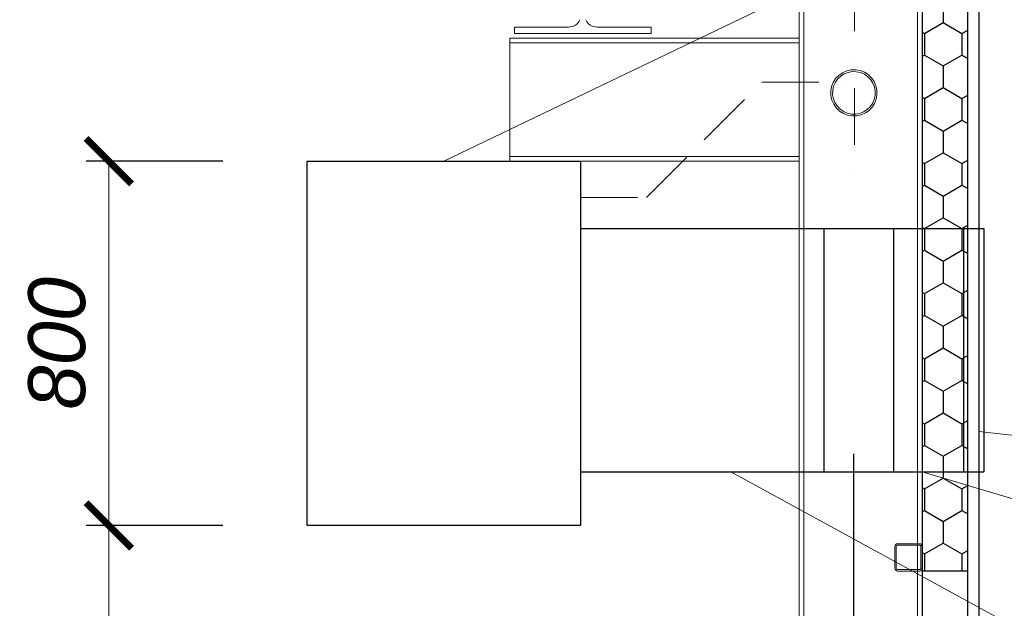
# Model space of a CAD drawing. Header units: millimetres. Extents: x 6491141 to 6692158, y 1846388 to 1929513.
# Tile 191 of 245: x 6568194 to 6570355, y 1888463 to 1889755. Entities that reach past the tile are written whole.
import ezdxf

# ---------------------------------------------------------------- set-up
doc = ezdxf.new("R2010")
doc.units = ezdxf.units.MM
for name, pattern in [('DASHDOT', [1, 0.5, -0.25, 0, -0.25]), ('XKITLINE00', [0]), ('ČÁRKOVANÁX2', [38.1, 25.4, -12.7])]:
    doc.linetypes.add(name, pattern=pattern)
doc.layers.add('matrice', color=8, linetype='Continuous', transparency=0.4)
doc.layers.add('plyn_popis', color=7, linetype='Continuous', lineweight=18)
doc.layers.add('Robury', color=30, linetype='Continuous', lineweight=30)
doc.styles.add('INDRA', font='ariali.ttf')
doc.dimstyles.new('INDRA', dxfattribs={"dimscale": 50, "dimtxt": 2.5, "dimasz": 2, "dimexe": 1, "dimexo": 2, "dimgap": 1, "dimtad": 1, "dimdec": 0, "dimrnd": 5, "dimzin": 4, "dimdsep": 46, "dimtxsty": 'INDRA', "dimblk": 'ARCHTICK', "dimcen": 0, "dimclrd": 256, "dimclre": 256, "dimclrt": 256, "dimadec": 0, "dimazin": 0, "dimtfac": 1, "dimtdec": 0, "dimtix": 1, "dimtmove": 2, "dimatfit": 3, "dimfxl": 5, "dimfxlon": 1, "dimtzin": 0, "dimlwd": 0, "dimlwe": 25, "dimarcsym": 0})

# ---------------------------------------------------------------- blocks, each defined once
blk = doc.blocks.new('_ArchTick')
at = {"color": 0, "linetype": 'ByBlock', "const_width": 0.15}
blk.add_lwpolyline([(-0.5, -0.5), (0.5, 0.5)], dxfattribs=at)
blk = doc.blocks.new('*D58')
at = {"layer": 'DEFPOINTS', "color": 0, "ltscale": 400, "transparency": 16777216}
for p in [(6568825.1, 1888495.4), (6570175.1, 1888495.3), (6570175.1, 1887949.4)]:
    blk.add_point(p, dxfattribs=at)
at = {"layer": 'matrice', "lineweight": 25, "ltscale": 400, "transparency": 16777216}
for p, q in [((6568825.1, 1888199.4), (6568825.1, 1887899.4)), ((6570175.1, 1888199.4), (6570175.1, 1887899.4))]:
    blk.add_line(p, q, dxfattribs=at)
at = {"layer": 'matrice', "lineweight": 0, "ltscale": 400, "transparency": 16777216}
blk.add_line((6568825.1, 1887949.4), (6570175.1, 1887949.4), dxfattribs=at)
at = {"layer": 'matrice', "lineweight": 0, "ltscale": 400, "transparency": 16777216, "xscale": 100, "yscale": 100, "zscale": 100, "rotation": 180}
blk.add_blockref('_ArchTick', (6568825.1, 1887949.4), dxfattribs=at)
at = {"layer": 'matrice', "lineweight": 0, "ltscale": 400, "transparency": 16777216, "xscale": 100, "yscale": 100, "zscale": 100}
blk.add_blockref('_ArchTick', (6570175.1, 1887949.4), dxfattribs=at)
at = {"layer": 'matrice', "ltscale": 400, "transparency": 16777216, "insert": (6569500.1, 1888063.2), "char_height": 125, "attachment_point": 5, "style": 'INDRA'}
blk.add_mtext('1350', dxfattribs=at)
blk = doc.blocks.new('*D59')
at = {"layer": 'DEFPOINTS', "color": 0, "linetype": 'ČÁRKOVANÁX2', "ltscale": 400, "transparency": 16777216}
for p in [(6568825.1, 1888644.5), (6568389.8, 1886144.5), (6568825.1, 1886144.5)]:
    blk.add_point(p, dxfattribs=at)
at = {"layer": 'plyn_popis', "linetype": 'ČÁRKOVANÁX2', "lineweight": 25, "ltscale": 400, "transparency": 16777216}
for p, q in [((6568639.8, 1888644.5), (6568339.8, 1888644.5)), ((6568639.8, 1886144.5), (6568339.8, 1886144.5))]:
    blk.add_line(p, q, dxfattribs=at)
at = {"layer": 'plyn_popis', "linetype": 'ČÁRKOVANÁX2', "lineweight": 0, "ltscale": 400, "transparency": 16777216}
blk.add_line((6568389.8, 1888644.5), (6568389.8, 1886144.5), dxfattribs=at)
at = {"layer": 'plyn_popis', "linetype": 'ČÁRKOVANÁX2', "lineweight": 0, "ltscale": 400, "transparency": 16777216, "xscale": 100, "yscale": 100, "zscale": 100}
for p, rotation in [((6568389.8, 1888644.5), 90), ((6568389.8, 1886144.5), 270)]:
    blk.add_blockref('_ArchTick', p, dxfattribs=dict(at, rotation=rotation))
at = {"layer": 'plyn_popis', "linetype": 'ČÁRKOVANÁX2', "ltscale": 400, "transparency": 16777216, "insert": (6568276, 1887394.5), "char_height": 125, "attachment_point": 5, "rotation": 90, "style": 'INDRA'}
blk.add_mtext('2500', dxfattribs=at)
blk = doc.blocks.new('*D60')
at = {"layer": 'DEFPOINTS', "color": 0, "linetype": 'ČÁRKOVANÁX2', "ltscale": 400, "transparency": 16777216}
for p in [(6568389.8, 1889444.5), (6568825.1, 1889444.5), (6568825.1, 1888644.5)]:
    blk.add_point(p, dxfattribs=at)
at = {"layer": 'plyn_popis', "linetype": 'ČÁRKOVANÁX2', "lineweight": 25, "ltscale": 400, "transparency": 16777216}
for p, q in [((6568639.8, 1889444.5), (6568339.8, 1889444.5)), ((6568639.8, 1888644.5), (6568339.8, 1888644.5))]:
    blk.add_line(p, q, dxfattribs=at)
at = {"layer": 'plyn_popis', "linetype": 'ČÁRKOVANÁX2', "lineweight": 0, "ltscale": 400, "transparency": 16777216}
blk.add_line((6568389.8, 1888644.5), (6568389.8, 1889444.5), dxfattribs=at)
at = {"layer": 'plyn_popis', "linetype": 'ČÁRKOVANÁX2', "lineweight": 0, "ltscale": 400, "transparency": 16777216, "xscale": 100, "yscale": 100, "zscale": 100}
for p, rotation in [((6568389.8, 1889444.5), 90), ((6568389.8, 1888644.5), 270)]:
    blk.add_blockref('_ArchTick', p, dxfattribs=dict(at, rotation=rotation))
at = {"layer": 'plyn_popis', "linetype": 'ČÁRKOVANÁX2', "ltscale": 400, "transparency": 16777216, "insert": (6568276, 1889044.5), "char_height": 125, "attachment_point": 5, "rotation": 90, "style": 'INDRA'}
blk.add_mtext('800', dxfattribs=at)

msp = doc.modelspace()

# ---------------------------------------------------------------- hatches: boundary and pattern name
at = {"layer": 'matrice'}
h = msp.add_hatch(dxfattribs=at)
h.set_pattern_fill('HONEY', color=256, scale=15, angle=-90)
h.set_pattern_definition([(270, (6558672.62, 2262271.54), (41.2444597, -71.4375), [47.625, -95.25]), (30, (6558672.62, 2262271.54), (41.24446, 71.4375), [47.625, -95.25]), (330, (6558672.62, 2262271.54), (82.4889196, -2e-07), [-95.25, 47.625])])
h.paths.add_polyline_path([(6570175.1, 1888544.5), (6570275.1, 1888544.5), (6570275.1, 1891796.6), (6570175.1, 1891806.6), (6570175.1, 1891590.6), (6570175.1, 1891360.6)])

# ---------------------------------------------------------------- linework, layer by layer
at = {"layer": 'matrice', "linetype": 'DASHDOT', "ltscale": 2500}
msp.add_line((6570025.1, 1885051.7), (6570025.1, 1895001.7), dxfattribs=at)
at = {"layer": 'matrice'}
for p, q in [((6570275.1, 1888544.5), (6570275.1, 1891796.6)), ((6570300.1, 1885994.5), (6570300.1, 1891707.4)), ((6570175.1, 1891590.6), (6570175.1, 1888544.5)), ((6570275.1, 1888544.5), (6570175.1, 1888544.5))]:
    msp.add_line(p, q, dxfattribs=at)
at = {"layer": 'matrice', "linetype": 'XKITLINE00', "lineweight": 0}
for p, q in [((6570164.9, 1885604.5), (6570164.9, 1891360.6)), ((6570175.1, 1885604.5), (6570175.1, 1891360.6)), ((6569915.3, 1885604.5), (6569915.3, 1891297.5)), ((6569905.1, 1885604.5), (6569905.1, 1891074.9)), ((6569280.1, 1889724.5), (6569280.1, 1889738.5)), ((6569280.1, 1889738.5), (6569398.8, 1889738.5)), ((6569398.8, 1889738.5), (6569409.1, 1889740.6)), ((6569451, 1889740.6), (6569461.3, 1889738.5)), ((6569461.3, 1889738.5), (6569580.1, 1889738.5)), ((6569580.1, 1889738.5), (6569580.1, 1889724.5)), ((6569270.1, 1889714.5), (6569270.1, 1889444.5)), ((6569270.1, 1889714.5), (6569905.1, 1889714.5)), ((6569270.1, 1889704.3), (6569905.1, 1889704.3)), ((6569580.1, 1889724.5), (6569280.1, 1889724.5)), ((6569905.1, 1889704.3), (6569905.1, 1889714.5)), ((6569270.1, 1889454.7), (6569905.1, 1889454.7)), ((6569270.1, 1889444.5), (6569905.1, 1889444.5)), ((6569905.1, 1889444.5), (6569905.1, 1889454.7)), ((6570115.5, 1888600.8), (6570116.8, 1888602.8)), ((6570116.8, 1888602.8), (6570118.8, 1888604.1)), ((6570118.8, 1888604.1), (6570121.1, 1888604.5)), ((6570121.1, 1888601.5), (6570119.9, 1888601.3)), ((6570169.1, 1888604.5), (6570121.1, 1888604.5)), ((6570169.1, 1888601.5), (6570121.1, 1888601.5)), ((6570169.1, 1888604.5), (6570171.4, 1888604.1)), ((6570170.2, 1888601.3), (6570169.1, 1888601.5)), ((6570171.4, 1888604.1), (6570173.3, 1888602.8)), ((6570173.3, 1888602.8), (6570174.6, 1888600.8)), ((6570115.1, 1888598.5), (6570115.5, 1888600.8)), ((6570115.1, 1888598.5), (6570115.1, 1888550.5)), ((6570118.3, 1888599.7), (6570118.1, 1888598.5)), ((6570118.1, 1888598.5), (6570118.1, 1888550.5)), ((6570118.9, 1888600.6), (6570118.3, 1888599.7)), ((6570119.9, 1888601.3), (6570118.9, 1888600.6)), ((6570171.2, 1888600.6), (6570170.2, 1888601.3)), ((6570171.8, 1888599.7), (6570171.2, 1888600.6)), ((6570172.1, 1888598.5), (6570171.8, 1888599.7)), ((6570172.1, 1888598.5), (6570172.1, 1888550.5)), ((6570174.6, 1888600.8), (6570175.1, 1888598.5)), ((6570175.1, 1888598.5), (6570175.1, 1888550.5)), ((6570115.5, 1888548.2), (6570115.1, 1888550.5)), ((6570116.8, 1888546.3), (6570115.5, 1888548.2)), ((6570118.8, 1888545), (6570116.8, 1888546.3)), ((6570118.1, 1888550.5), (6570118.3, 1888549.4)), ((6570118.3, 1888549.4), (6570118.9, 1888548.4)), ((6570121.1, 1888544.5), (6570118.8, 1888545)), ((6570118.9, 1888548.4), (6570119.9, 1888547.7)), ((6570119.9, 1888547.7), (6570121.1, 1888547.5)), ((6570169.1, 1888547.5), (6570121.1, 1888547.5)), ((6570169.1, 1888544.5), (6570121.1, 1888544.5)), ((6570169.1, 1888547.5), (6570170.2, 1888547.7)), ((6570171.4, 1888545), (6570169.1, 1888544.5)), ((6570170.2, 1888547.7), (6570171.2, 1888548.4)), ((6570171.2, 1888548.4), (6570171.8, 1888549.4)), ((6570173.3, 1888546.3), (6570171.4, 1888545)), ((6570171.8, 1888549.4), (6570172.1, 1888550.5)), ((6570174.6, 1888548.2), (6570173.3, 1888546.3)), ((6570175.1, 1888550.5), (6570174.6, 1888548.2)), ((6570175.1, 1888550.5), (6570175.1, 1887038.5))]:
    msp.add_line(p, q, dxfattribs=at)
at = {"layer": 'matrice'}
msp.add_lwpolyline([(6570175.1, 1888444.5), (6570275.1, 1888444.5), (6570275.1, 1888544.5), (6570175.1, 1888544.5)], close=True, dxfattribs=at)
at = {"layer": 'matrice', "linetype": 'XKITLINE00', "lineweight": 0}
for centre, radius, start, end in [((6569398.8, 1889765.5), 27, 292.5, 337.5), ((6569461.3, 1889765.5), 27, 202.5, 247.5), ((6570025.1, 1889594.5), 50.8, 18, 198), ((6570025.1, 1889594.5), 46.8, 342, 162), ((6570025.1, 1889594.5), 50.8, 198, 18), ((6570025.1, 1889594.5), 46.8, 162, 342)]:
    msp.add_arc(centre, radius, start, end, dxfattribs=at)
at = {"layer": 'plyn_popis', "ltscale": 400}
for p, q in [((6569125.1, 1889444.5), (6573765.3, 1891678.4)), ((6573571.3, 1888480.6), (6570300.1, 1888851)), ((6569755.1, 1888762.3), (6573468, 1886732.9)), ((6570175.1, 1888762.3), (6573500.1, 1887763.9))]:
    msp.add_line(p, q, dxfattribs=at)
at = {"layer": 'Robury', "linetype": 'DASHDOT', "lineweight": 18, "ltscale": 250}
for p, q in [((6570026.6, 1889480), (6570026.6, 1892461.1)), ((6569696.5, 1889491.3), (6569823.3, 1889618)), ((6569823.3, 1889618), (6570026.6, 1889618)), ((6569569.8, 1889364.5), (6569696.5, 1889491.3)), ((6569425.1, 1889364.5), (6569569.8, 1889364.5))]:
    msp.add_line(p, q, dxfattribs=at)
at = {"layer": 'Robury'}
for p, q in [((6569425.1, 1889296.8), (6570310.5, 1889296.8)), ((6569425.1, 1888762.3), (6570310.5, 1888762.3))]:
    msp.add_line(p, q, dxfattribs=at)
at = {"layer": 'Robury', "ltscale": 200}
for p, q in [((6569958.8, 1889296.8), (6569958.8, 1888762.3)), ((6570112.3, 1889296.8), (6570112.3, 1888762.3)), ((6570265.7, 1889296.8), (6570265.7, 1888762.3)), ((6570310.5, 1889296.8), (6570310.5, 1888762.3))]:
    msp.add_line(p, q, dxfattribs=at)
at = {"layer": 'Robury'}
msp.add_lwpolyline([(6569425.1, 1889444.5), (6569425.1, 1888644.5), (6568825.1, 1888644.5), (6568825.1, 1889444.5)], close=True, dxfattribs=at)

# ---------------------------------------------------------------- dimensions: what is measured, and where the dimension line sits
at = {"layer": 'matrice', "ltscale": 400}
dim = msp.add_linear_dim(base=(6570175.1, 1887949.4), p1=(6568825.1, 1888495.4), p2=(6570175.1, 1888495.3), dimstyle='INDRA', dxfattribs=at)
dim.commit()
dim.dimension.update_dxf_attribs({"geometry": '*D58', "text_midpoint": (6569500.1, 1888063.2)})
at = {"layer": 'plyn_popis', "linetype": 'ČÁRKOVANÁX2', "ltscale": 400}
for base, p2, picture, middle in [((6568389.8, 1889444.5), (6568825.1, 1889444.5), '*D60', (6568276, 1889044.5)), ((6568389.8, 1886144.5), (6568825.1, 1886144.5), '*D59', (6568276, 1887394.5))]:
    dim = msp.add_linear_dim(base=base, p1=(6568825.1, 1888644.5), p2=p2, angle=90, dimstyle='INDRA', dxfattribs=at)
    dim.commit()
    dim.dimension.update_dxf_attribs({"geometry": picture, "text_midpoint": middle})

doc.saveas('drawing.dxf')
